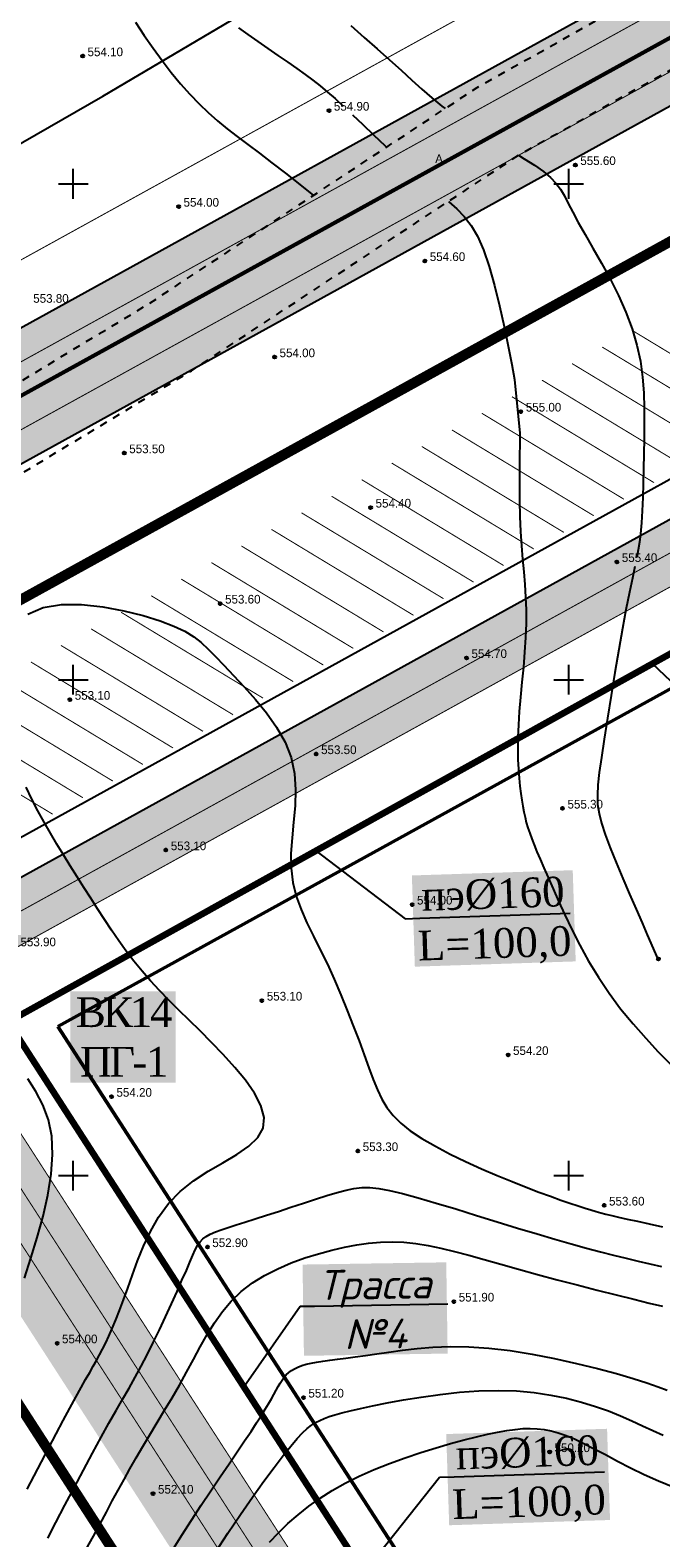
# Model space of a CAD drawing. Extents: x 0 to 361260, y 0 to 4201817.
# Tile 222 of 256: x 360096 to 360159, y 4200713 to 4200865. Entities that reach past the tile are written whole.
import ezdxf
from ezdxf import colors
from ezdxf.entities.mleader import LeaderData, LeaderLine
from ezdxf.math import Vec2, Vec3

# ---------------------------------------------------------------- set-up
doc = ezdxf.new("R2010")
doc.units = 0
doc.header["$LTSCALE"] = 0.5
doc.header["$MEASUREMENT"] = 0
doc.header["$PDMODE"] = 32
doc.header["$PDSIZE"] = 0.3
for name, pattern in [('CONTI', [0]), ('GOST2.303 6', [12, 8, -1.5, 1, -1.5]), ('STRIH_1', [3, 2, -1]), ('Д_ТРОТ_ТРУБА', [3, 1.5, -1.5]), ('ДОРОГИ_СТРОЯЩ', [9, 8, -1])]:
    doc.linetypes.add(name, pattern=pattern)
for name, color, linetype in [('(004) Точки рельефа', 7, 'Continuous'), ('(014) Водопровод', 5, 'ИК_Водопровод -------в--------'), ('(025) Дорога', 7, 'Continuous'), ('GORIZDEFAULT', 32, 'CONTI'), ('PI_TTDEFAULT', 5, 'CONTI'), ('SETKR', 2, 'CONTI'), ('Водопровод 10', 7, 'Continuous'), ('Канализация 2', 7, 'Continuous'), ('Штрих Стекло', 7, 'Continuous')]:
    doc.layers.add(name, color=color, linetype=linetype)
doc.styles.add('BM-431', font='txt')
doc.styles.add('D-431', font='txt')
doc.styles.add('Times New Roman', font='times.ttf')
doc.linetypes.add('ИК_Водопровод -------в--------', pattern='A,9,-0.6,["В",Standard,S=1.2,R=0,X=0,Y=-0.6],-1.2', length=10.8)

# ---------------------------------------------------------------- blocks, each defined once
blk = doc.blocks.new('BL_333')
at = {"color": 0}
for p, q in [((-1.5, 0), (1.5, 0)), ((0, -1.5), (0, 1.5))]:
    blk.add_line(p, q, dxfattribs=at)
blk = doc.blocks.new('_ArchTick')
at = {"color": 0, "linetype": 'ByBlock', "const_width": 0.15}
blk.add_lwpolyline([(-0.5, -0.5), (0.5, 0.5)], dxfattribs=at)

msp = doc.modelspace()

# ---------------------------------------------------------------- hatches: boundary and pattern name
at = {"layer": 'Штрих Стекло', "linetype": 'Continuous'}
h = msp.add_hatch(color=5, dxfattribs=at)
h.dxf.hatch_style = 1
h.set_gradient(color1=(173, 173, 173), color2=(166, 166, 166), one_color=1, tint=0.65)
h.paths.add_polyline_path([(359937.684, 4200748.941), (359943.476, 4200738.432), (360868.753, 4201248.322), (360862.962, 4201258.832)])
h = msp.add_hatch(color=5, dxfattribs=at)
h.dxf.hatch_style = 1
h.set_gradient(color1=(173, 173, 173), color2=(166, 166, 166), one_color=1, tint=0.65)
edge = h.paths.add_edge_path()
edge.add_line((360067.205, 4200806.615), (360049.645, 4200796.938))
edge.add_arc((360052.059, 4200792.559), 5, 32.88524, 118.85775, ccw=False)
edge.add_line((360056.257, 4200795.274), (360060.259, 4200789.085))
edge.add_line((360060.259, 4200789.085), (360069.039, 4200793.924))
edge.add_line((360069.039, 4200793.924), (360065.267, 4200799.758))
edge.add_arc((360069.63, 4200802.227), 5.014, 118.92591, 209.50369, ccw=False)
edge = h.paths.add_edge_path()
edge.add_line((360236.317, 4200517.23), (360498.797, 4200265.225))
edge.add_arc((360509.185, 4200276.045), 15, 226.16627, 298.85775)
edge.add_line((360516.425, 4200262.908), (361136.886, 4200604.824))
edge.add_arc((361129.646, 4200617.961), 15, 298.85775, 396.46852)
edge.add_line((361141.709, 4200626.877), (360736.189, 4201168.806))
edge.add_arc((360740.21, 4201171.777), 5, 118.85775, 216.46852, ccw=False)
edge.add_line((360737.797, 4201176.157), (360731.547, 4201172.713))
edge.add_line((360731.547, 4201172.713), (361139.296, 4200625.094))
edge.add_arc((361129.646, 4200617.961), 12, -61.14225, 36.46852, ccw=False)
edge.add_line((361135.438, 4200607.451), (360507.891, 4200266.197))
edge.add_line((360507.891, 4200266.197), (360237.512, 4200520.465))
edge.add_line((360237.512, 4200520.465), (360062.893, 4200790.537))
edge.add_line((360062.893, 4200790.537), (360060.259, 4200789.085))
edge.add_line((360060.259, 4200789.085), (360234.992, 4200518.836))
edge.add_arc((360242.55, 4200523.723), 9, 212.88524, 226.16627)
edge = h.paths.add_edge_path(flags=16)
edge.add_line((360274.624, 4200503.308), (360634.832, 4200701.808))
edge.add_arc((360637.246, 4200697.429), 5, 28.85775, 118.85775, ccw=False)
edge.add_line((360641.625, 4200699.842), (360789.915, 4200430.746))
edge.add_arc((360785.536, 4200428.333), 5, -61.14225, 28.85775, ccw=False)
edge.add_line((360787.949, 4200423.954), (360511.598, 4200271.666))
edge.add_arc((360509.185, 4200276.045), 5, 226.82384, 298.85775, ccw=False)
edge.add_line((360505.764, 4200272.399), (360273.569, 4200495.328))
edge.add_arc((360277.037, 4200498.929), 5, 118.85775, 226.07521, ccw=False)
h.paths.add_polyline_path([(360274.624, 4200503.308), (360631.329, 4200699.877), (360780.102, 4200429.905), (360509.832, 4200280.969)], flags=0)
edge = h.paths.add_edge_path(flags=16)
edge.add_line((360648.845, 4200709.53), (360942.986, 4200871.621))
edge.add_arc((360945.4, 4200867.242), 5, 36.46852, 118.85775, ccw=False)
edge.add_line((360949.42, 4200870.214), (361133.667, 4200620.933))
edge.add_arc((361129.646, 4200617.961), 5, -61.14225, 36.46852, ccw=False)
edge.add_line((361132.059, 4200613.582), (360801.962, 4200431.676))
edge.add_arc((360799.549, 4200436.055), 5, 208.85775, 298.85775, ccw=False)
edge.add_line((360795.17, 4200433.642), (360646.88, 4200702.738))
edge.add_arc((360651.259, 4200705.151), 5, 118.85775, 208.85775, ccw=False)
h.paths.add_polyline_path([(360652.349, 4200711.46), (360938.867, 4200869.351), (361123.713, 4200619.259), (360801.122, 4200441.489)], flags=0)
edge = h.paths.add_edge_path(flags=17)
edge.add_line((361139.296, 4200625.094), (360731.547, 4201172.713))
edge.add_line((360731.547, 4201172.713), (360723.659, 4201168.366))
edge.add_arc((360726.073, 4201163.987), 5, 36.46852, 118.85775, ccw=False)
edge.add_line((360730.093, 4201166.959), (360939.826, 4200883.196))
edge.add_arc((360935.805, 4200880.224), 5, -61.14225, 36.46852, ccw=False)
edge.add_line((360938.218, 4200875.845), (360645.95, 4200714.785))
edge.add_arc((360643.536, 4200719.164), 5, 208.85775, 298.85775, ccw=False)
edge.add_line((360639.157, 4200716.751), (360490.867, 4200985.847))
edge.add_arc((360495.246, 4200988.26), 5, 118.85775, 208.85775, ccw=False)
edge.add_line((360492.833, 4200992.639), (360478.82, 4200984.917))
edge.add_arc((360481.233, 4200980.538), 5, 28.85775, 118.85775, ccw=False)
edge.add_line((360485.612, 4200982.951), (360633.903, 4200713.855))
edge.add_arc((360629.523, 4200711.442), 5, -61.14225, 28.85552, ccw=False)
edge.add_line((360631.937, 4200707.063), (360550.485, 4200662.177))
edge.add_arc((360548.072, 4200666.557), 5, 208.85775, 298.85775, ccw=False)
edge.add_line((360543.693, 4200664.143), (360395.403, 4200933.239))
edge.add_arc((360399.782, 4200935.652), 5, 118.85775, 208.85775, ccw=False)
edge.add_line((360397.369, 4200940.032), (360749.145, 4201133.884))
edge.add_arc((360751.558, 4201129.505), 5, 36.46852, 118.85775, ccw=False)
edge.add_line((360755.579, 4201132.477), (360745.985, 4201145.458))
edge.add_arc((360741.964, 4201142.486), 5, -61.14225, 36.46852, ccw=False)
edge.add_line((360744.377, 4201138.107), (360086.378, 4200775.506))
edge.add_arc((360084.042, 4200779.927), 5, 212.88524, 297.85041, ccw=False)
edge.add_line((360079.844, 4200777.212), (360088.552, 4200763.743))
edge.add_arc((360092.751, 4200766.458), 5, 118.85775, 212.88524, ccw=False)
edge.add_line((360090.338, 4200770.837), (360383.356, 4200932.309))
edge.add_arc((360385.769, 4200927.93), 5, 28.85775, 118.85775, ccw=False)
edge.add_line((360390.148, 4200930.343), (360538.438, 4200661.248))
edge.add_arc((360534.059, 4200658.834), 5, -61.14225, 28.85775, ccw=False)
edge.add_line((360536.472, 4200654.455), (360267.361, 4200506.157))
edge.add_arc((360264.948, 4200510.536), 5, 226.16627, 298.85775, ccw=False)
edge.add_line((360261.485, 4200506.929), (360243.327, 4200524.363))
edge.add_line((360243.327, 4200524.363), (360069.039, 4200793.924))
edge.add_line((360069.039, 4200793.924), (360062.893, 4200790.537))
edge.add_line((360062.893, 4200790.537), (360237.512, 4200520.465))
edge.add_line((360237.512, 4200520.465), (360507.891, 4200266.197))
edge.add_line((360507.891, 4200266.197), (361135.438, 4200607.451))
edge.add_arc((361129.646, 4200617.961), 12, 298.85775, 396.46852)

# ---------------------------------------------------------------- linework, layer by layer
at = {"layer": '(014) Водопровод', "elevation": 1.817, "flags": 128}
msp.add_lwpolyline([(359950.099, 4200775.952), (359978.946, 4200791.494), (360008.619, 4200807.482), (360029.096, 4200818.514), (360041.267, 4200825.071), (360070.408, 4200840.167), (360102.974, 4200858.827), (360166.599, 4200896.426), (360296.363, 4200972.483), (360388.585, 4201019.441), (360467.432, 4201064.151), (360558.05, 4201111.93), (360748.177, 4201205.15), (360877.583, 4201278.731), (360897.819, 4201292.401)], dxfattribs=at)
at = {"layer": '(025) Дорога', "linetype": 'Д_ТРОТ_ТРУБА', "flags": 128}
for points in [[(359950.774, 4200759.674), (360039.393, 4200802.607), (360068.131, 4200815.859), (360088.109, 4200826.114), (360107.649, 4200837.921), (360140.762, 4200859.717), (360175.037, 4200878.97), (360208.011, 4200897.644), (360269.115, 4200930.126), (360339.285, 4200967.955), (360367.33, 4200983.688), (360399.178, 4201001.389), (360435.847, 4201020.995), (360469.853, 4201037.679), (360521.215, 4201065.051), (360604.677, 4201110.684), (360643.587, 4201126.964), (360659.307, 4201134.027), (360687.236, 4201147.15), (360720.551, 4201164.525), (360747.849, 4201180.349), (360794.648, 4201206.536), (360847.362, 4201237.085), (360878.647, 4201257.008), (360902.723, 4201275.087), (360918.308, 4201287.231)], [(359953.995, 4200750.928), (360042.859, 4200795.395), (360071.634, 4200808.665), (360092.009, 4200819.124), (360111.919, 4200831.154), (360144.925, 4200852.88), (360178.967, 4200872.002), (360211.86, 4200890.63), (360272.891, 4200923.073), (360343.14, 4200960.945), (360371.23, 4200976.703), (360403.007, 4200994.365), (360439.496, 4201013.875), (360473.497, 4201030.556), (360525.015, 4201058.011), (360608.149, 4201103.465), (360646.675, 4201119.584), (360662.647, 4201126.758), (360690.789, 4201139.98), (360724.408, 4201157.515), (360751.808, 4201173.397), (360798.607, 4201199.584), (360851.518, 4201230.247), (360883.204, 4201250.426), (360907.583, 4201268.733), (360923.225, 4201280.92)]]:
    msp.add_lwpolyline(points, dxfattribs=at)
at = {"ltscale": 0.149071, "const_width": 0.1}
for points in [[(359934.788, 4200754.196), (360860.066, 4201264.087)], [(359937.684, 4200748.941), (360862.962, 4201258.832)], [(360052.603, 4200791.717), (360231.678, 4200514.752), (360505.949, 4200251.426), (361159.312, 4200611.473), (360744.344, 4201172.914)], [(360069.039, 4200793.924), (360747.942, 4201168.046)], [(360076.941, 4200798.278), (360365.132, 4200957.091)], [(360091.34, 4200782.236), (360226.856, 4200856.914)], [(360098.44, 4200765.026), (360246.219, 4200536.466)]]:
    msp.add_lwpolyline(points, dxfattribs=at)
at = {"ltscale": 0.149071}
for points in [[(359937.684, 4200748.941), (359943.476, 4200738.432), (360868.753, 4201248.322), (360862.962, 4201258.832)], [(360098.44, 4200765.026), (360250.316, 4200530.13), (360265.595, 4200515.46), (360528.625, 4200660.407), (360384.196, 4200922.496)]]:
    msp.add_lwpolyline(points, close=True, dxfattribs=at)
at = {"color": 7, "linetype": 'STRIH_1', "ltscale": 2, "true_color": 0xffffff, "const_width": 0.1}
for points in [[(359939.132, 4200746.314), (360864.41, 4201256.205)], [(359942.028, 4200741.059), (360867.306, 4201250.95)], [(360088.537, 4200773.269), (360746.752, 4201135.991)]]:
    msp.add_lwpolyline(points, dxfattribs=at)
at = {"color": 7, "ltscale": 0.149071, "true_color": 0xffffff, "const_width": 0.4}
msp.add_lwpolyline([(359940.58, 4200743.686), (360865.858, 4201253.577)], dxfattribs=at)
at = {"ltscale": 0.149071, "const_width": 0.1}
for points in [[(359943.476, 4200738.432), (360053.157, 4200798.874, -0.3937719), (360059.769, 4200797.209), (360238.667, 4200520.519), (360501.567, 4200268.11, 0.3282587), (360514.494, 4200266.411), (361134.955, 4200608.327, 0.4536768), (361138.492, 4200624.499), (360736.189, 4201168.806, -0.4536768), (360737.797, 4201176.157), (360868.753, 4201248.322)], [(360069.039, 4200793.924), (360065.42, 4200799.521, -0.434955), (360067.205, 4200806.615), (360723.659, 4201168.366)], [(360393.305, 4200924.614), (360390.148, 4200930.343, 0.4142136), (360383.356, 4200932.309), (360090.338, 4200770.837, 0.434955), (360088.552, 4200763.743), (360092.631, 4200757.434)], [(360390.148, 4200930.343), (360538.438, 4200661.248, -0.4142136), (360536.472, 4200654.455), (360267.361, 4200506.157, -0.3282587), (360261.485, 4200506.929), (360243.327, 4200524.363), (360088.552, 4200763.743)], [(360072.304, 4200788.873), (360079.844, 4200777.212, 0.3937719), (360086.456, 4200775.548), (360245.484, 4200863.184)]]:
    msp.add_lwpolyline(points, format="xyb", dxfattribs=at)
at = {"color": 1, "linetype": 'GOST2.303 6', "lineweight": 30, "const_width": 1.035}
msp.add_lwpolyline([(360055.869, 4200786.666), (360747.942, 4201168.046), (361159.312, 4200611.473), (360505.949, 4200251.426), (360231.678, 4200514.752)], close=True, dxfattribs=at)
at = {"color": 7, "linetype": 'STRIH_1', "ltscale": 2, "true_color": 0xffffff, "const_width": 0.1}
msp.add_lwpolyline([(360062.093, 4200799.14), (360240.997, 4200522.441), (360503.645, 4200270.274, 0.3282587), (360513.046, 4200269.038), (361133.507, 4200610.954, 0.4536768), (361136.08, 4200622.716), (360733.263, 4201167.717)], format="xyb", dxfattribs=at)
at = {"color": 5, "linetype": 'Continuous', "lineweight": 106}
msp.add_lwpolyline([(360631.941, 4200712.667), (360262.215, 4200509.59), (360194.039, 4200609.778), (360093.44, 4200765.512), (360330.348, 4200897.165)], dxfattribs=at)
at = {"linetype": 'Continuous'}
msp.add_lwpolyline([(360072.304, 4200788.873), (360079.844, 4200777.212, 0.3937719), (360086.456, 4200775.548), (360245.484, 4200863.184), (360229.672, 4200872.738, 0.2679492), (360224.673, 4200872.838), (360216.582, 4200868.38, 0.5773503), (360216.478, 4200863.184), (360226.856, 4200856.914), (360091.34, 4200782.236), (360078.986, 4200789.7, 0.2679492), (360073.987, 4200789.8)], format="xyb", close=True, dxfattribs=at)
at = {"color": 0, "lineweight": 50, "ltscale": 0.149071}
msp.add_lwpolyline([(360098.44, 4200765.026), (360250.316, 4200530.13), (360265.595, 4200515.46), (360404.1, 4200591.785), (360259.692, 4200853.838), (360098.44, 4200765.026)], dxfattribs=at)
at = {"color": 2, "linetype": 'Continuous', "const_width": 0.1}
for points in [[(360156.409, 4200835.22), (360170.739, 4200826.561)], [(360153.375, 4200833.548), (360167.705, 4200824.889)], [(360150.341, 4200831.876), (360164.671, 4200823.217)], [(360147.307, 4200830.204), (360161.638, 4200821.545)], [(360144.273, 4200828.533), (360158.604, 4200819.874)], [(360141.239, 4200826.861), (360155.57, 4200818.202)], [(360138.205, 4200825.189), (360152.536, 4200816.53)], [(360135.172, 4200823.517), (360149.502, 4200814.858)], [(360132.138, 4200821.845), (360146.468, 4200813.186)], [(360129.104, 4200820.173), (360143.434, 4200811.514)], [(360126.07, 4200818.501), (360140.4, 4200809.842)], [(360123.036, 4200816.829), (360137.366, 4200808.17)], [(360120.002, 4200815.157), (360134.332, 4200806.498)], [(360116.968, 4200813.485), (360131.298, 4200804.826)], [(360113.934, 4200811.814), (360128.264, 4200803.155)], [(360110.9, 4200810.142), (360125.23, 4200801.483)], [(360107.866, 4200808.47), (360122.196, 4200799.811)], [(360104.832, 4200806.798), (360119.162, 4200798.139)], [(360101.798, 4200805.126), (360116.129, 4200796.467)], [(360098.764, 4200803.454), (360113.095, 4200794.795)], [(360095.73, 4200801.782), (360110.061, 4200793.123)], [(360092.697, 4200800.11), (360107.027, 4200791.451)], [(360089.663, 4200798.438), (360103.993, 4200789.779)], [(360086.629, 4200796.766), (360100.959, 4200788.107)], [(360083.595, 4200795.094), (360097.925, 4200786.436)]]:
    msp.add_lwpolyline(points, dxfattribs=at)
at = {"layer": 'GORIZDEFAULT', "color": 32}
for points in [[(360106.29, 4200866.29, 554.5), (360107.16, 4200864.97, 554.5), (360108.05, 4200863.68, 554.5), (360108.96, 4200862.43, 554.5), (360109.88, 4200861.24, 554.5), (360110.82, 4200860.1, 554.5), (360111.75, 4200859.04, 554.5), (360112.69, 4200858.07, 554.5), (360113.62, 4200857.18, 554.5), (360114.56, 4200856.35, 554.5), (360115.52, 4200855.56, 554.5), (360116.54, 4200854.77, 554.5), (360117.62, 4200853.96, 554.5), (360118.78, 4200853.09, 554.5), (360120.04, 4200852.13, 554.5), (360121.42, 4200851.07, 554.5), (360122.86, 4200849.93, 554.5), (360124.232, 4200848.836, 554.5)], [(360116.69, 4200865.74, 555), (360117.63, 4200865.05, 555), (360118.62, 4200864.35, 555), (360119.64, 4200863.64, 555), (360120.66, 4200862.95, 555), (360121.64, 4200862.27, 555), (360122.56, 4200861.64, 555), (360123.4, 4200861.03, 555), (360124.17, 4200860.46, 555), (360124.91, 4200859.87, 555), (360125.65, 4200859.26, 555), (360126.42, 4200858.59, 555), (360127.25, 4200857.83, 555)], [(360128, 4200865.95, 555.5), (360129.35, 4200864.77, 555.5), (360130.68, 4200863.61, 555.5), (360131.93, 4200862.49, 555.5), (360133.08, 4200861.45, 555.5), (360134.16, 4200860.47, 555.5), (360135.18, 4200859.55, 555.5), (360136.19, 4200858.68, 555.5), (360137.2, 4200857.84, 555.5), (360137.529, 4200857.589, 555.5)], [(360128.19, 4200856.95, 555), (360129.21, 4200855.98, 555), (360130.31, 4200854.93, 555), (360131.47, 4200853.83, 555), (360131.613, 4200853.695, 555)], [(360144.925, 4200852.88, 555.5), (360145.51, 4200852.53, 555.5), (360146.56, 4200851.87, 555.5), (360147.45, 4200851.24, 555.5), (360148.15, 4200850.65, 555.5), (360148.7, 4200850.06, 555.5), (360149.16, 4200849.45, 555.5), (360149.56, 4200848.79, 555.5), (360149.96, 4200848.03, 555.5), (360150.42, 4200847.15, 555.5), (360150.97, 4200846.11, 555.5), (360151.66, 4200844.89, 555.5), (360152.45, 4200843.51, 555.5), (360153.3, 4200842.01, 555.5), (360154.17, 4200840.41, 555.5), (360155.01, 4200838.75, 555.5), (360155.77, 4200837.07, 555.5), (360156.41, 4200835.38, 555.5), (360156.89, 4200833.73, 555.5), (360157.23, 4200832.11, 555.5), (360157.45, 4200830.52, 555.5), (360157.57, 4200828.94, 555.5), (360157.62, 4200827.39, 555.5), (360157.63, 4200825.84, 555.5), (360157.61, 4200824.3, 555.5), (360157.58, 4200822.76, 555.5), (360157.56, 4200821.25, 555.5), (360157.52, 4200819.77, 555.5), (360157.48, 4200818.36, 555.5), (360157.42, 4200817.03, 555.5), (360157.34, 4200815.81, 555.5), (360157.25, 4200814.71, 555.5), (360157.14, 4200813.86, 555.5), (360157.02, 4200813.08, 555.5), (360156.88, 4200812.31, 555.5)], [(360137.855, 4200848.226, 555), (360137.9, 4200848.19, 555), (360138.72, 4200847.48, 555), (360139.46, 4200846.71, 555), (360140.14, 4200845.81, 555), (360140.78, 4200844.71, 555), (360141.39, 4200843.34, 555), (360141.96, 4200841.66, 555), (360142.51, 4200839.74, 555), (360143.02, 4200837.7, 555), (360143.48, 4200835.62, 555), (360143.89, 4200833.62, 555), (360144.25, 4200831.8, 555), (360144.53, 4200830.26, 555), (360145.07, 4200824.86, 555), (360145.06, 4200823.81, 555), (360145.04, 4200822.54, 555), (360145.03, 4200821.12, 555), (360145.03, 4200819.6, 555), (360145.05, 4200818.03, 555), (360145.08, 4200816.46, 555), (360145.15, 4200814.94, 555), (360145.24, 4200813.51, 555), (360145.35, 4200812.16, 555), (360145.46, 4200810.87, 555), (360145.57, 4200809.6, 555), (360145.65, 4200808.33, 555), (360145.7, 4200807.03, 555), (360145.71, 4200805.68, 555), (360145.65, 4200804.25, 555), (360145.55, 4200802.77, 555), (360145.43, 4200801.26, 555), (360145.28, 4200799.74, 555), (360145.14, 4200798.25, 555), (360145.01, 4200796.81, 555), (360144.92, 4200795.45, 555), (360144.86, 4200794.19, 555), (360144.85, 4200793.03, 555), (360144.87, 4200791.96, 555), (360144.92, 4200790.98, 555), (360144.99, 4200790.08, 555), (360145.07, 4200789.27, 555), (360145.16, 4200788.53, 555), (360145.26, 4200787.86, 555), (360145.36, 4200787.24, 555), (360145.47, 4200786.67, 555), (360145.59, 4200786.13, 555), (360145.72, 4200785.6, 555), (360145.88, 4200785.07, 555), (360146.06, 4200784.53, 555), (360146.27, 4200783.96, 555), (360146.51, 4200783.34, 555), (360146.79, 4200782.66, 555), (360147.12, 4200781.89, 555), (360147.49, 4200781.03, 555), (360147.93, 4200780.05, 555), (360148.42, 4200778.93, 555), (360148.98, 4200777.67, 555), (360149.62, 4200776.28, 555), (360150.33, 4200774.8, 555), (360151.12, 4200773.24, 555), (360152.01, 4200771.63, 555), (360152.99, 4200770.01, 555), (360154.07, 4200768.4, 555), (360155.24, 4200766.82, 555), (360156.49, 4200765.29, 555), (360157.77, 4200763.84, 555), (360159.04, 4200762.48, 555), (360160.27, 4200761.22, 555)], [(360156.69, 4200811.43, 555.5), (360156.43, 4200810.25, 555.5), (360156.13, 4200808.83, 555.5), (360155.78, 4200807.06, 555.5), (360155.43, 4200805.17, 555.5), (360155.05, 4200803.03, 555.5), (360154.67, 4200800.74, 555.5), (360154.28, 4200798.41, 555.5), (360153.92, 4200796.13, 555.5), (360153.59, 4200794.02, 555.5), (360153.31, 4200792.17, 555.5), (360153.09, 4200790.65, 555.5), (360152.95, 4200789.41, 555.5), (360152.89, 4200788.37, 555.5), (360152.92, 4200787.43, 555.5), (360153.06, 4200786.51, 555.5), (360153.31, 4200785.53, 555.5), (360153.69, 4200784.39, 555.5), (360154.19, 4200783.06, 555.5), (360154.8, 4200781.56, 555.5), (360155.46, 4200779.97, 555.5), (360156.14, 4200778.38, 555.5), (360156.81, 4200776.85, 555.5), (360157.42, 4200775.47, 555.5), (360157.93, 4200774.29, 555.5), (360159.01, 4200771.81, 555.5), (360159.06, 4200771.77, 555.5)], [(360095.41, 4200806.62, 553.5), (360096.95, 4200807.28, 553.5), (360098.8, 4200807.58, 553.5), (360100.84, 4200807.58, 553.5), (360102.98, 4200807.35, 553.5), (360105.09, 4200806.96, 553.5), (360107.06, 4200806.46, 553.5), (360108.78, 4200805.93, 553.5), (360110.16, 4200805.4, 553.5), (360111.26, 4200804.88, 553.5), (360112.15, 4200804.34, 553.5), (360112.91, 4200803.75, 553.5), (360113.62, 4200803.09, 553.5), (360114.35, 4200802.33, 553.5), (360115.18, 4200801.45, 553.5), (360116.16, 4200800.43, 553.5), (360117.26, 4200799.29, 553.5), (360118.39, 4200798.02, 553.5), (360119.5, 4200796.66, 553.5), (360120.52, 4200795.22, 553.5), (360121.37, 4200793.7, 553.5), (360121.98, 4200792.14, 553.5), (360122.32, 4200790.53, 553.5), (360122.43, 4200788.9, 553.5), (360122.38, 4200787.27, 553.5), (360122.24, 4200785.64, 553.5), (360122.08, 4200784.04, 553.5), (360121.97, 4200782.48, 553.5), (360121.98, 4200780.99, 553.5), (360122.16, 4200779.56, 553.5), (360122.51, 4200778.18, 553.5), (360122.99, 4200776.83, 553.5), (360123.57, 4200775.49, 553.5), (360124.23, 4200774.14, 553.5), (360124.93, 4200772.75, 553.5), (360125.64, 4200771.31, 553.5), (360126.33, 4200769.79, 553.5), (360127.01, 4200768.23, 553.5), (360127.65, 4200766.65, 553.5), (360128.26, 4200765.09, 553.5), (360128.84, 4200763.58, 553.5), (360129.36, 4200762.16, 553.5), (360129.84, 4200760.85, 553.5), (360130.28, 4200759.69, 553.5), (360130.7, 4200758.65, 553.5), (360131.14, 4200757.71, 553.5), (360131.65, 4200756.85, 553.5), (360132.28, 4200756.05, 553.5), (360133.05, 4200755.28, 553.5), (360134.01, 4200754.51, 553.5), (360135.18, 4200753.73, 553.5), (360136.54, 4200752.95, 553.5), (360138.02, 4200752.17, 553.5), (360139.59, 4200751.42, 553.5), (360141.19, 4200750.69, 553.5), (360142.77, 4200750.01, 553.5), (360144.28, 4200749.39, 553.5), (360145.69, 4200748.83, 553.5), (360146.98, 4200748.34, 553.5), (360148.15, 4200747.91, 553.5), (360149.2, 4200747.53, 553.5), (360150.13, 4200747.21, 553.5), (360150.95, 4200746.94, 553.5), (360151.65, 4200746.72, 553.5), (360152.24, 4200746.53, 553.5), (360152.76, 4200746.38, 553.5), (360153.25, 4200746.24, 553.5), (360153.76, 4200746.11, 553.5), (360154.34, 4200745.97, 553.5), (360155.04, 4200745.81, 553.5), (360155.89, 4200745.62, 553.5), (360156.93, 4200745.4, 553.5), (360158.13, 4200745.13, 553.5), (360159.48, 4200744.82, 553.5)], [(360095.33, 4200718.38, 553.5), (360096.04, 4200719.73, 553.5), (360096.78, 4200721.13, 553.5), (360097.53, 4200722.55, 553.5), (360098.28, 4200723.95, 553.5), (360098.99, 4200725.3, 553.5), (360099.66, 4200726.55, 553.5), (360100.27, 4200727.67, 553.5), (360100.79, 4200728.62, 553.5), (360101.25, 4200729.43, 553.5), (360101.66, 4200730.14, 553.5), (360102.01, 4200730.77, 553.5), (360102.34, 4200731.35, 553.5), (360102.65, 4200731.92, 553.5), (360102.96, 4200732.5, 553.5), (360103.28, 4200733.13, 553.5), (360103.6, 4200733.82, 553.5), (360103.94, 4200734.58, 553.5), (360104.3, 4200735.44, 553.5), (360104.68, 4200736.39, 553.5), (360105.08, 4200737.46, 553.5), (360105.51, 4200738.66, 553.5), (360105.97, 4200739.98, 553.5), (360106.48, 4200741.41, 553.5), (360107.08, 4200742.88, 553.5), (360107.78, 4200744.36, 553.5), (360108.61, 4200745.8, 553.5), (360109.6, 4200747.17, 553.5), (360110.78, 4200748.4, 553.5), (360112.14, 4200749.48, 553.5), (360113.61, 4200750.43, 553.5), (360115.1, 4200751.3, 553.5), (360116.5, 4200752.12, 553.5), (360117.71, 4200752.95, 553.5), (360118.63, 4200753.83, 553.5), (360119.17, 4200754.79, 553.5), (360119.26, 4200755.87, 553.5), (360118.94, 4200757.06, 553.5), (360118.29, 4200758.31, 553.5), (360117.39, 4200759.61, 553.5), (360116.32, 4200760.91, 553.5), (360115.14, 4200762.2, 553.5), (360113.95, 4200763.42, 553.5), (360112.8, 4200764.58, 553.5), (360111.7, 4200765.66, 553.5), (360110.65, 4200766.69, 553.5), (360109.65, 4200767.69, 553.5), (360108.7, 4200768.66, 553.5), (360107.8, 4200769.63, 553.5), (360106.94, 4200770.61, 553.5), (360106.12, 4200771.61, 553.5), (360105.34, 4200772.64, 553.5), (360104.59, 4200773.68, 553.5), (360103.86, 4200774.74, 553.5), (360103.15, 4200775.81, 553.5), (360102.45, 4200776.89, 553.5), (360101.76, 4200777.98, 553.5), (360101.07, 4200779.06, 553.5), (360100.38, 4200780.14, 553.5), (360099.69, 4200781.23, 553.5), (360099.02, 4200782.33, 553.5), (360098.35, 4200783.43, 553.5), (360097.7, 4200784.53, 553.5), (360097.05, 4200785.65, 553.5), (360096.43, 4200786.78, 553.5), (360095.83, 4200787.95, 553.5), (360095.26, 4200789.17, 553.5)], [(360095.07, 4200739.66, 554.5), (360095.73, 4200741.67, 554.5), (360096.37, 4200743.76, 554.5), (360096.95, 4200745.9, 554.5), (360097.43, 4200748.04, 554.5), (360097.76, 4200750.13, 554.5), (360097.91, 4200752.12, 554.5), (360097.83, 4200753.96, 554.5), (360097.49, 4200755.63, 554.5), (360096.94, 4200757.13, 554.5), (360096.23, 4200758.49, 554.5), (360095.42, 4200759.74, 554.5)], [(360097.42, 4200713.43, 553), (360098.25, 4200715.03, 553), (360099.15, 4200716.75, 553), (360100.08, 4200718.53, 553), (360101.02, 4200720.31, 553), (360101.94, 4200722.02, 553), (360102.8, 4200723.61, 553), (360103.59, 4200725.03, 553), (360104.32, 4200726.31, 553), (360104.99, 4200727.48, 553), (360105.63, 4200728.58, 553), (360106.24, 4200729.67, 553), (360106.84, 4200730.77, 553), (360107.45, 4200731.92, 553), (360108.07, 4200733.16, 553), (360108.7, 4200734.46, 553), (360109.32, 4200735.77, 553), (360109.92, 4200737.06, 553), (360110.47, 4200738.3, 553), (360110.97, 4200739.44, 553), (360111.41, 4200740.44, 553), (360111.76, 4200741.28, 553), (360112.05, 4200741.96, 553), (360112.3, 4200742.51, 553), (360112.54, 4200742.96, 553), (360112.79, 4200743.32, 553), (360113.07, 4200743.61, 553), (360113.41, 4200743.86, 553), (360113.83, 4200744.1, 553), (360114.34, 4200744.32, 553), (360114.93, 4200744.54, 553), (360115.63, 4200744.78, 553), (360116.43, 4200745.03, 553), (360117.33, 4200745.31, 553), (360118.36, 4200745.63, 553), (360119.49, 4200746, 553), (360120.71, 4200746.39, 553), (360121.97, 4200746.81, 553), (360123.23, 4200747.22, 553), (360124.46, 4200747.62, 553), (360125.6, 4200747.98, 553), (360126.64, 4200748.29, 553), (360127.53, 4200748.54, 553), (360128.33, 4200748.71, 553), (360129.11, 4200748.8, 553), (360129.92, 4200748.8, 553), (360130.83, 4200748.7, 553), (360131.91, 4200748.5, 553), (360133.23, 4200748.18, 553), (360134.81, 4200747.75, 553), (360136.63, 4200747.22, 553), (360138.6, 4200746.63, 553), (360140.68, 4200745.99, 553), (360142.78, 4200745.34, 553), (360144.84, 4200744.71, 553), (360146.8, 4200744.11, 553), (360148.6, 4200743.58, 553), (360150.26, 4200743.11, 553), (360151.78, 4200742.69, 553), (360153.2, 4200742.32, 553), (360154.53, 4200741.98, 553), (360155.79, 4200741.67, 553), (360157.01, 4200741.38, 553), (360158.19, 4200741.11, 553), (360159.35, 4200740.84, 553)], [(360101.29, 4200712.33, 552.5), (360102.03, 4200713.65, 552.5), (360102.7, 4200714.9, 552.5), (360103.34, 4200716.07, 552.5), (360103.94, 4200717.19, 552.5), (360104.53, 4200718.28, 552.5), (360105.12, 4200719.35, 552.5), (360105.72, 4200720.43, 552.5), (360106.35, 4200721.54, 552.5), (360107.03, 4200722.69, 552.5), (360107.74, 4200723.87, 552.5), (360108.47, 4200725.09, 552.5), (360109.22, 4200726.34, 552.5), (360109.97, 4200727.6, 552.5), (360110.71, 4200728.88, 552.5), (360111.42, 4200730.17, 552.5), (360112.12, 4200731.45, 552.5), (360112.8, 4200732.72, 552.5), (360113.5, 4200733.96, 552.5), (360114.25, 4200735.16, 552.5), (360115.05, 4200736.29, 552.5), (360115.94, 4200737.34, 552.5), (360116.95, 4200738.31, 552.5), (360118.08, 4200739.17, 552.5), (360119.31, 4200739.94, 552.5), (360120.63, 4200740.61, 552.5), (360121.99, 4200741.19, 552.5), (360123.37, 4200741.69, 552.5), (360124.75, 4200742.12, 552.5), (360126.09, 4200742.48, 552.5), (360127.38, 4200742.78, 552.5), (360128.61, 4200743.02, 552.5), (360129.81, 4200743.19, 552.5), (360130.99, 4200743.29, 552.5), (360132.17, 4200743.32, 552.5), (360133.35, 4200743.28, 552.5), (360134.56, 4200743.16, 552.5), (360135.81, 4200742.96, 552.5), (360137.11, 4200742.69, 552.5), (360138.48, 4200742.36, 552.5), (360139.93, 4200741.97, 552.5), (360141.48, 4200741.53, 552.5), (360143.14, 4200741.06, 552.5), (360144.93, 4200740.56, 552.5), (360146.84, 4200740.03, 552.5), (360148.84, 4200739.5, 552.5), (360150.87, 4200738.97, 552.5), (360152.87, 4200738.45, 552.5), (360154.78, 4200737.97, 552.5), (360156.56, 4200737.53, 552.5), (360158.13, 4200737.14, 552.5), (360159.46, 4200736.82, 552.5)], [(360110.02, 4200712.22, 551.5), (360110.96, 4200713.74, 551.5), (360111.93, 4200715.26, 551.5), (360112.91, 4200716.76, 551.5), (360113.88, 4200718.22, 551.5), (360114.82, 4200719.61, 551.5), (360115.72, 4200720.93, 551.5), (360116.55, 4200722.15, 551.5), (360117.29, 4200723.25, 551.5), (360117.94, 4200724.21, 551.5), (360118.49, 4200725.06, 551.5), (360118.96, 4200725.79, 551.5), (360119.37, 4200726.43, 551.5), (360119.71, 4200727, 551.5), (360120, 4200727.49, 551.5), (360120.25, 4200727.94, 551.5), (360120.48, 4200728.35, 551.5), (360120.69, 4200728.72, 551.5), (360120.89, 4200729.07, 551.5), (360121.08, 4200729.38, 551.5), (360121.28, 4200729.66, 551.5), (360121.5, 4200729.92, 551.5), (360121.74, 4200730.15, 551.5), (360122.01, 4200730.35, 551.5), (360122.32, 4200730.53, 551.5), (360122.67, 4200730.69, 551.5), (360123.06, 4200730.84, 551.5), (360123.5, 4200730.97, 551.5), (360124, 4200731.09, 551.5), (360124.56, 4200731.19, 551.5), (360125.18, 4200731.29, 551.5), (360125.88, 4200731.39, 551.5), (360126.65, 4200731.49, 551.5), (360127.5, 4200731.59, 551.5), (360128.44, 4200731.71, 551.5), (360129.48, 4200731.85, 551.5), (360130.62, 4200732.01, 551.5), (360131.86, 4200732.19, 551.5), (360133.22, 4200732.38, 551.5), (360134.7, 4200732.55, 551.5), (360136.3, 4200732.69, 551.5), (360138.04, 4200732.75, 551.5), (360139.91, 4200732.73, 551.5), (360141.93, 4200732.61, 551.5), (360144.08, 4200732.35, 551.5), (360146.32, 4200731.99, 551.5), (360148.58, 4200731.56, 551.5), (360150.79, 4200731.06, 551.5), (360152.89, 4200730.55, 551.5), (360154.81, 4200730.03, 551.5), (360156.49, 4200729.54, 551.5), (360157.89, 4200729.09, 551.5), (360159.02, 4200728.7, 551.5), (360159.94, 4200728.35, 551.5)], [(360114.29, 4200711.93, 551), (360115.6, 4200713.93, 551), (360116.87, 4200715.82, 551), (360118.09, 4200717.58, 551), (360119.23, 4200719.17, 551), (360120.26, 4200720.57, 551), (360121.17, 4200721.76, 551), (360121.94, 4200722.72, 551), (360122.59, 4200723.48, 551), (360123.14, 4200724.06, 551), (360123.62, 4200724.5, 551), (360124.05, 4200724.83, 551), (360124.46, 4200725.09, 551), (360124.87, 4200725.3, 551), (360125.31, 4200725.5, 551), (360125.81, 4200725.69, 551), (360126.4, 4200725.88, 551), (360127.1, 4200726.07, 551), (360127.95, 4200726.29, 551), (360128.98, 4200726.52, 551), (360130.21, 4200726.78, 551), (360131.67, 4200727.07, 551), (360133.32, 4200727.38, 551), (360135.12, 4200727.67, 551), (360137.02, 4200727.93, 551), (360138.97, 4200728.15, 551), (360140.94, 4200728.29, 551), (360142.87, 4200728.34, 551), (360144.72, 4200728.28, 551), (360146.5, 4200728.12, 551), (360148.18, 4200727.87, 551), (360149.78, 4200727.55, 551), (360151.29, 4200727.16, 551), (360152.7, 4200726.73, 551), (360154.01, 4200726.27, 551), (360155.23, 4200725.78, 551), (360156.37, 4200725.28, 551), (360157.45, 4200724.78, 551), (360158.5, 4200724.29, 551), (360159.53, 4200723.81, 551)], [(360119.81, 4200713.04, 550.5), (360120.71, 4200713.99, 550.5), (360121.66, 4200714.91, 550.5), (360122.68, 4200715.8, 550.5), (360123.76, 4200716.65, 550.5), (360124.91, 4200717.47, 550.5), (360126.14, 4200718.25, 550.5), (360127.45, 4200718.99, 550.5), (360128.86, 4200719.69, 550.5), (360130.35, 4200720.35, 550.5), (360131.9, 4200720.97, 550.5), (360133.49, 4200721.54, 550.5), (360135.07, 4200722.07, 550.5), (360136.61, 4200722.54, 550.5), (360138.08, 4200722.97, 550.5), (360139.45, 4200723.34, 550.5), (360140.69, 4200723.66, 550.5), (360141.81, 4200723.92, 550.5), (360142.82, 4200724.13, 550.5), (360143.74, 4200724.3, 550.5), (360144.58, 4200724.41, 550.5), (360145.36, 4200724.48, 550.5), (360146.1, 4200724.5, 550.5), (360146.81, 4200724.47, 550.5), (360147.51, 4200724.4, 550.5), (360148.22, 4200724.26, 550.5), (360148.95, 4200724.07, 550.5), (360149.74, 4200723.79, 550.5), (360150.59, 4200723.44, 550.5), (360151.53, 4200723, 550.5), (360152.58, 4200722.46, 550.5), (360153.72, 4200721.86, 550.5), (360154.94, 4200721.21, 550.5), (360156.25, 4200720.54, 550.5), (360157.62, 4200719.86, 550.5), (360159.05, 4200719.22, 550.5), (360160.54, 4200718.62, 550.5)]]:
    msp.add_polyline3d(points, dxfattribs=at)
at = {"layer": 'PI_TTDEFAULT', "color": 5}
for p in [(360100.95, 4200862.88, 554.1), (360125.81, 4200857.39, 554.9), (360150.67, 4200851.9, 555.6), (360110.64, 4200847.71, 554), (360135.49, 4200842.22, 554.6), (360120.32, 4200832.53, 554), (360145.18, 4200827.04, 555), (360105.15, 4200822.85, 553.5), (360130.01, 4200817.36, 554.4), (360154.86, 4200811.87, 555.4), (360114.83, 4200807.68, 553.6), (360139.69, 4200802.19, 554.7), (360099.66, 4200797.99, 553.1), (360124.52, 4200792.5, 553.5), (360149.38, 4200787.02, 555.3), (360109.35, 4200782.82, 553.1), (360134.2, 4200777.33, 554), (360159.06, 4200771.84, 555.5), (360119.03, 4200767.65, 553.1), (360143.89, 4200762.16, 554.2), (360103.86, 4200757.96, 554.2), (360128.71, 4200752.47, 553.3), (360153.57, 4200746.99, 553.6), (360113.54, 4200742.79, 552.9), (360138.4, 4200737.3, 551.9), (360098.37, 4200733.1, 554), (360123.23, 4200727.62, 551.2), (360148.08, 4200722.13, 550.2), (360108.05, 4200717.93, 552.1)]:
    msp.add_point(p, dxfattribs=at)

# ---------------------------------------------------------------- block references
at = {"layer": 'SETKR', "color": 92}
for p in [(360100, 4200850), (360150, 4200850), (360100, 4200800), (360150, 4200800), (360100, 4200750), (360150, 4200750)]:
    msp.add_blockref('BL_333', p, dxfattribs=at)

# ---------------------------------------------------------------- texts
at = {"layer": '(004) Точки рельефа', "style": 'D-431'}
for s, p in [('554.10', (360101.44, 4200862.87)), ('554.90', (360126.3, 4200857.38)), ('555.60', (360151.17, 4200851.9)), ('554.00', (360111.13, 4200847.7)), ('554.60', (360135.98, 4200842.22)), ('553.80', (360095.96, 4200838.01)), ('554.00', (360120.82, 4200832.52)), ('555.00', (360145.67, 4200827.04)), ('553.50', (360105.65, 4200822.84)), ('554.40', (360130.51, 4200817.36)), ('555.40', (360155.36, 4200811.87)), ('553.60', (360115.32, 4200807.68)), ('554.70', (360140.19, 4200802.19)), ('553.10', (360100.15, 4200797.98)), ('553.50', (360125.01, 4200792.5)), ('555.30', (360149.88, 4200787.01)), ('553.10', (360109.84, 4200782.81)), ('554.00', (360134.69, 4200777.33)), ('553.90', (360094.67, 4200773.12)), ('553.10', (360119.53, 4200767.65)), ('554.20', (360144.38, 4200762.16)), ('554.20', (360104.36, 4200757.95)), ('553.30', (360129.21, 4200752.47)), ('553.60', (360154.07, 4200746.98)), ('552.90', (360114.03, 4200742.79)), ('551.90', (360138.9, 4200737.3)), ('554.00', (360098.86, 4200733.09)), ('551.20', (360123.73, 4200727.62)), ('550.20', (360148.57, 4200722.12)), ('552.10', (360108.55, 4200717.93))]:
    msp.add_text(s, height=0.875, dxfattribs=at).set_placement(p)
at = {"layer": '(025) Дорога', "linetype": 'ДОРОГИ_СТРОЯЩ', "style": 'BM-431'}
msp.add_text('A', height=0.875, dxfattribs=at).set_placement((360136.524, 4200852.099, -555.023))
at = {"layer": 'Канализация 2', "color": 0, "lineweight": 0, "insert": (360105.021, 4200763.975), "char_height": 3, "width": 9.40419, "attachment_point": 5, "style": 'Times New Roman', "bg_fill": 1, "box_fill_scale": 1.2, "bg_fill_color": 254, "bg_fill_transparency": 0}
msp.add_mtext('{\\T0.9;\\C1;ВК14\\PПГ-1}', dxfattribs=at)

# ---------------------------------------------------------------- next in the draw order: leaders
at = {"layer": 'Водопровод 10', "color": 1, "lineweight": 0}
ml = msp.add_multileader_mtext('Standard', dxfattribs=at)
ml.set_content('{\\fISOCPEUR|b0|i1|c204|p34;Трасса №5}', color=1)
ml.set_leader_properties()
ml.set_arrow_properties(name='ARCHTICK')
ml.build(insert=Vec2(0, 0))
ml.multileader.update_dxf_attribs({"text_left_attachment_type": 6, "text_right_attachment_type": 6, "dogleg_length": 0.36, "arrow_head_size": 0.84})
ctx = ml.context
ctx.base_point, ctx.char_height, ctx.arrow_head_size, ctx.landing_gap_size, ctx.plane_origin, ctx.plane_x_axis, ctx.plane_y_axis = Vec3(360168, 4200794), 3, 0.84, 0, Vec3(360345.12, 4200686.757), Vec3(0.9998797, 0.0155126), Vec3(-0.0155126, 0.9998797)
ctx.left_attachment, ctx.right_attachment, ctx.text_align_type = 6, 6, 1
notes = []
notes.append((ctx, [(1, (1, 1, 0), (360166.531, 4200793.977), (0.9998797, 0.0155126), 1.47, [(0, [(360158.424, 4200801.624)], 0, [])])]))
ctx.mtext.insert, ctx.mtext.text_direction, ctx.mtext.rotation, ctx.mtext.width, ctx.mtext.alignment, ctx.mtext.flow_direction = Vec3(360174.043, 4200797.694), Vec3(0.9998797, 0.0155126), 0.0155132, 13.305, 2, 5
ctx.mtext.has_bg_fill, ctx.mtext.bg_color, ctx.mtext.bg_scale_factor, ctx.mtext.bg_transparency, ctx.mtext.use_window_bg_color = 1, -1023409921, 1.2, 0, 0
ml = msp.add_multileader_mtext('Standard', dxfattribs=at)
ml.set_content('\\pxqc,t2;{\\fTimes New Roman|b0|i0|c204|p18;\\C5;пэ%%C\\fTimes New Roman|b0|i0|c0|p18;1\\fTimes New Roman|b0|i0|c204|p18;6\\fTimes New Roman|b0|i0|c0|p18;0\\fTimes New Roman|b0|i0|c204|p18; L=100,0}', color=1)
ml.set_leader_properties()
ml.set_arrow_properties(name='ARCHTICK')
ml.build(insert=Vec2(0, 0))
ml.multileader.update_dxf_attribs({"text_left_attachment_type": 6, "text_right_attachment_type": 6, "dogleg_length": 0.36, "arrow_head_size": 0.84})
ctx = ml.context
ctx.base_point, ctx.char_height, ctx.arrow_head_size, ctx.landing_gap_size, ctx.plane_origin, ctx.plane_x_axis, ctx.plane_y_axis = Vec3(360134.973, 4200775.948), 3, 0.84, 0, Vec3(360326.143, 4200661.505), Vec3(0.9994668, 0.0326503), Vec3(-0.0326503, 0.9994668)
ctx.left_attachment, ctx.right_attachment, ctx.text_align_type = 6, 6, 1
notes.append((ctx, [(1, (1, 1, 0), (360133.503, 4200775.9), (0.9994668, 0.0326503), 1.47, [(0, [(360124.444, 4200782.764)], 0, [])])]))
ctx.mtext.insert, ctx.mtext.text_direction, ctx.mtext.rotation, ctx.mtext.width, ctx.mtext.alignment, ctx.mtext.flow_direction = Vec3(360142.309, 4200779.927), Vec3(0.9994668, 0.0326503), 0.0326561, 15.04298, 2, 5
ctx.mtext.has_bg_fill, ctx.mtext.bg_color, ctx.mtext.bg_scale_factor, ctx.mtext.bg_transparency, ctx.mtext.use_window_bg_color = 1, -1023409921, 1.2, 0, 0
ml = msp.add_multileader_mtext('Standard', dxfattribs=at)
ml.set_content('{\\fISOCPEUR|b0|i1|c204|p34;Трасса №4}', color=1)
ml.set_leader_properties()
ml.set_arrow_properties(name='ARCHTICK')
ml.build(insert=Vec2(0, 0))
ml.multileader.update_dxf_attribs({"text_left_attachment_type": 6, "text_right_attachment_type": 6, "dogleg_length": 0.36, "arrow_head_size": 0.84})
ctx = ml.context
ctx.base_point, ctx.char_height, ctx.arrow_head_size, ctx.landing_gap_size, ctx.plane_origin, ctx.plane_x_axis, ctx.plane_y_axis = Vec3(360124.357, 4200736.845), 3, 0.84, 0, Vec3(360302.401, 4200633.492), Vec3(0.9998797, 0.0155126), Vec3(-0.0155126, 0.9998797)
ctx.left_attachment, ctx.right_attachment, ctx.text_align_type = 6, 6, 1
notes.append((ctx, [(1, (1, 1, 0), (360122.887, 4200736.822), (0.9998797, 0.0155126), 1.47, [(0, [(360117.22, 4200728.699)], 0, [])])]))
ctx.mtext.insert, ctx.mtext.text_direction, ctx.mtext.rotation, ctx.mtext.width, ctx.mtext.alignment, ctx.mtext.flow_direction = Vec3(360130.399, 4200740.539), Vec3(0.9998797, 0.0155126), 0.0155132, 13.305, 2, 5
ctx.mtext.has_bg_fill, ctx.mtext.bg_color, ctx.mtext.bg_scale_factor, ctx.mtext.bg_transparency, ctx.mtext.use_window_bg_color = 1, -1023409921, 1.2, 0, 0
ml = msp.add_multileader_mtext('Standard', dxfattribs=at)
ml.set_content('\\pxqc,t2;{\\fTimes New Roman|b0|i0|c204|p18;\\C5;пэ%%C\\fTimes New Roman|b0|i0|c0|p18;1\\fTimes New Roman|b0|i0|c204|p18;6\\fTimes New Roman|b0|i0|c0|p18;0\\fTimes New Roman|b0|i0|c204|p18; L=\\fTimes New Roman|b0|i0|c0|p18;1\\fTimes New Roman|b0|i0|c204|p18;00,0}', color=1)
ml.set_leader_properties()
ml.set_arrow_properties(name='ARCHTICK')
ml.build(insert=Vec2(0, 0))
ml.multileader.update_dxf_attribs({"text_left_attachment_type": 6, "text_right_attachment_type": 6, "dogleg_length": 0.36, "arrow_head_size": 0.84})
ctx = ml.context
ctx.base_point, ctx.char_height, ctx.arrow_head_size, ctx.landing_gap_size, ctx.plane_origin, ctx.plane_x_axis, ctx.plane_y_axis = Vec3(360138.438, 4200719.623, 556.5), 3, 0.84, 0, Vec3(360334.655, 4200618.851, 556.5), Vec3(0.9994668, 0.0326503), Vec3(-0.0326503, 0.9994668)
ctx.left_attachment, ctx.right_attachment, ctx.text_align_type = 6, 6, 1
notes.append((ctx, [(1, (1, 1, 0), (360136.968, 4200719.575, 556.5), (0.9994668, 0.0326503), 1.47, [(0, [(360129.321, 4200709.965, 556.5)], 0, [])])]))
ctx.mtext.insert, ctx.mtext.text_direction, ctx.mtext.rotation, ctx.mtext.width, ctx.mtext.alignment, ctx.mtext.flow_direction = Vec3(360145.774, 4200723.602, 556.5), Vec3(0.9994668, 0.0326503), 0.0326561, 15.04298, 2, 5
ctx.mtext.has_bg_fill, ctx.mtext.bg_color, ctx.mtext.bg_scale_factor, ctx.mtext.bg_transparency, ctx.mtext.use_window_bg_color = 1, -1023409921, 1.2, 0, 0
for ctx, leaders in notes:
    for number, flags, end, landing, length, lines in leaders:
        leader = LeaderData()
        leader.index, (leader.has_last_leader_line, leader.has_dogleg_vector, leader.attachment_direction) = number, flags
        leader.last_leader_point, leader.dogleg_vector, leader.dogleg_length = Vec3(end), Vec3(landing), length
        for number, points, colour, breaks in lines:
            line = LeaderLine()
            line.index, line.vertices, line.color, line.breaks = number, Vec3.list(points), colors.encode_raw_color(colour), breaks
            leader.lines.append(line)
        ctx.leaders.append(leader)

doc.saveas('drawing.dxf')
